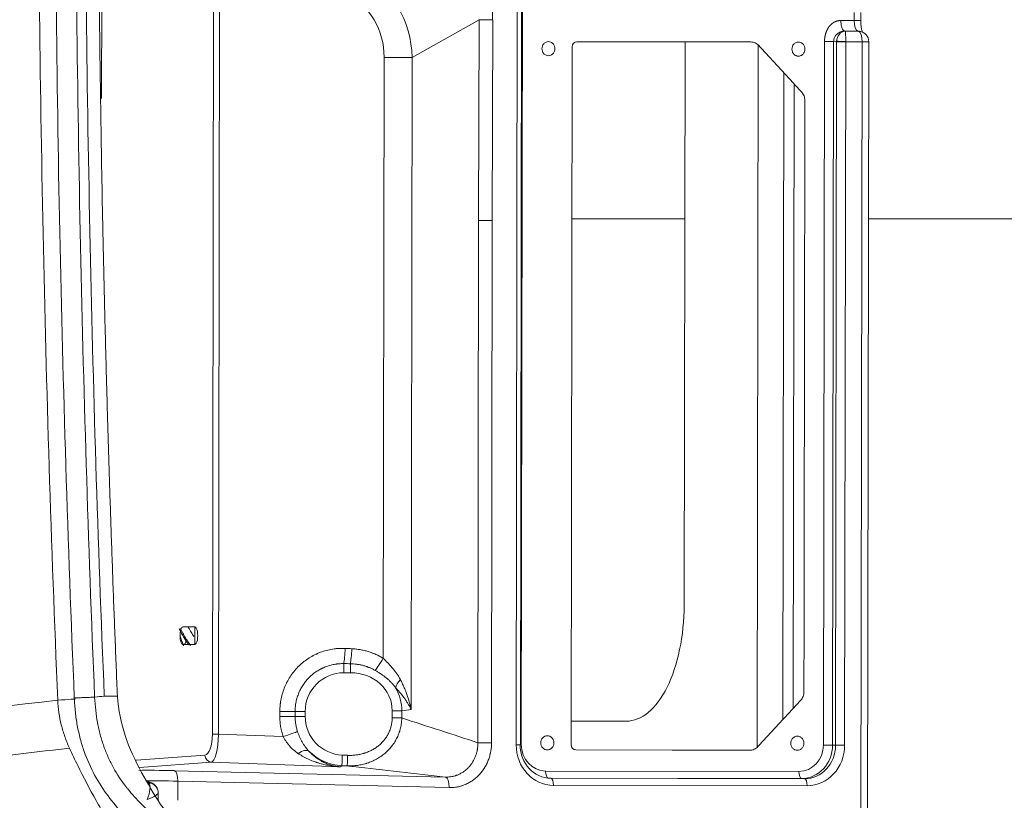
# Model space of a CAD drawing. Header units: millimetres. Extents: x 0 to 594, y 0 to 420.
# Tile 112 of 256: x 222 to 236, y 302 to 314. Entities that reach past the tile are written whole.
import ezdxf

# ---------------------------------------------------------------- set-up
doc = ezdxf.new("R2010")
doc.units = ezdxf.units.MM
doc.layers.add('1', color=7, linetype='Continuous', true_color=0xffffff)
doc.styles.add('Arial', font='txt')
doc.dimstyles.get("Standard").update_dxf_attribs({"dimtxt": 0.18, "dimasz": 0.18, "dimexe": 0.18, "dimexo": 0.0625, "dimgap": 0.09, "dimtad": 0, "dimtih": 1, "dimtoh": 1, "dimdec": 4, "dimzin": 0, "dimdsep": 46, "dimtxsty": 'Standard', "dimcen": 0.09, "dimadec": 0, "dimazin": 0, "dimtfac": 1, "dimtdec": 4, "dimtofl": 0, "dimtmove": 0, "dimatfit": 3, "dimfxl": 0, "dimtolj": 1, "dimtzin": 0, "dimarcsym": 0})

# ---------------------------------------------------------------- blocks, each defined once
blk = doc.blocks.new('_U5')
at = {"layer": '1', "color": 18, "lineweight": 18}
for p, q in [((170.922, 289.963), (170.922, 380.625)), ((338.75, 348.618), (338.75, 380.625)), ((170.922, 378.625), (248.753, 378.625)), ((338.75, 378.625), (260.919, 378.625))]:
    blk.add_line(p, q, dxfattribs=at)
at = {"layer": '1', "color": 18}
for points in [[(170.922, 378.625), (174.422, 379.563), (174.422, 377.687)], [(338.75, 378.625), (335.25, 377.687), (335.25, 379.563)]]:
    blk.add_solid(points, dxfattribs=at)
at = {"layer": '1', "color": 18, "linetype": 'Continuous', "lineweight": 13, "insert": (250.438, 375.989), "char_height": 3.5, "attachment_point": 7, "line_spacing_factor": 1.047437, "style": 'Arial'}
blk.add_mtext('\\fArial|b0|i0;\\W1.0000;3.36', dxfattribs=at)
blk = doc.blocks.new('_U9')
at = {"layer": '1', "color": 18, "lineweight": 18}
for p, q in [((135.924, 328.686), (181.306, 328.686)), ((179.306, 328.686), (179.306, 250.838)), ((170.922, 289.963), (181.306, 289.963)), ((179.306, 250.838), (184.306, 250.838))]:
    blk.add_line(p, q, dxfattribs=at)
at = {"layer": '1', "color": 18}
for points in [[(179.306, 328.686), (180.244, 325.186), (178.368, 325.186)], [(179.306, 289.963), (178.368, 293.463), (180.244, 293.463)]]:
    blk.add_solid(points, dxfattribs=at)
at = {"layer": '1', "color": 18, "linetype": 'Continuous', "lineweight": 13, "char_height": 3.5, "attachment_point": 7, "line_spacing_factor": 1.047437, "style": 'Arial'}
for s, insert in [('\\fArial|b0|i0;\\W1.0000;0.8', (185.991, 248.203)), ('\\fArial|b0|i0;\\W1.0000;FWD LIFT POINTS', (185.991, 241.14))]:
    blk.add_mtext(s, dxfattribs=dict(at, insert=insert))

msp = doc.modelspace()

# ---------------------------------------------------------------- linework, layer by layer
at = {"layer": '1', "color": 155, "linetype": 'Continuous', "lineweight": 13}
for p, q in [((228.595, 303.268), (228.62, 319.563)), ((228.693, 319.56), (228.668, 303.27)), ((222.717, 318.16), (222.709, 312.437)), ((224.283, 303.417), (224.301, 314.919)), ((224.386, 314.919), (224.369, 303.416)), ((228.068, 313.556), (227.119, 313.021)), ((228.063, 310.707), (228.068, 313.556)), ((228.262, 313.556), (228.257, 310.707)), ((233.205, 313.545), (233.394, 313.545)), ((233.394, 313.545), (233.394, 313.66)), ((233.448, 313.395), (233.259, 313.395)), ((233.259, 313.395), (233.265, 313.394)), ((233.265, 313.394), (233.454, 313.394)), ((233.454, 313.394), (233.448, 313.395)), ((232.032, 313.196), (232.017, 303.235)), ((232.957, 303.263), (232.973, 313.248)), ((233.102, 313.248), (233.087, 303.263)), ((233.145, 313.242), (233.102, 313.248)), ((233.13, 303.26), (233.145, 313.242)), ((233.274, 313.242), (233.259, 303.26)), ((233.508, 313.244), (233.274, 313.244)), ((233.49, 301.739), (233.508, 313.244)), ((226.708, 304.495), (226.721, 313.022)), ((227.119, 313.021), (227.105, 303.767)), ((232.382, 303.626), (232.396, 312.804)), ((232.542, 312.646), (232.528, 303.783)), ((228.052, 303.297), (228.063, 310.707)), ((228.257, 310.707), (228.246, 303.297)), ((230.989, 310.73), (229.387, 310.73)), ((249.479, 310.73), (233.597, 310.73)), ((226.242, 304.29), (226.148, 304.29)), ((226.835, 303.649), (226.835, 303.751)), ((227.105, 303.767), (226.971, 303.751)), ((225.24, 303.671), (225.241, 303.742)), ((225.457, 303.742), (225.457, 303.671)), ((225.6, 303.741), (225.6, 303.67)), ((226.971, 303.751), (226.971, 303.648)), ((224.369, 303.416), (225.287, 303.383)), ((233.087, 303.263), (233.13, 303.26)), ((223.2, 303.05), (224.176, 303.122)), ((226.128, 303.121), (226.203, 303.118)), ((224.266, 303.022), (223.246, 302.947)), ((226.097, 302.954), (224.266, 303.022)), ((226.121, 302.971), (226.097, 302.954)), ((226.197, 302.968), (226.121, 302.971)), ((223.741, 302.9), (227.593, 302.809)), ((229.014, 302.895), (232.61, 302.889)), ((232.647, 302.789), (229.051, 302.795)), ((229.051, 302.795), (229.089, 302.792)), ((229.089, 302.792), (232.69, 302.786)), ((232.69, 302.786), (232.647, 302.789)), ((223.793, 302.751), (223.792, 302.48)), ((227.644, 302.66), (223.793, 302.751)), ((232.727, 302.686), (229.126, 302.692))]:
    msp.add_line(p, q, dxfattribs=at)
at = {"layer": '1', "color": 155, "linetype": 'Continuous', "lineweight": 18}
for p, q in [((228.657, 303.267), (228.682, 319.563)), ((233.487, 313.545), (233.487, 313.66)), ((233.471, 313.393), (233.465, 313.394)), ((229.375, 303.269), (229.39, 313.169)), ((229.459, 313.244), (230.823, 313.242)), ((230.98, 305.251), (230.993, 313.242)), ((233.583, 301.739), (233.601, 313.244)), ((223.866, 304.941), (224.033, 304.941)), ((224.032, 304.691), (224.032, 304.941)), ((224.033, 304.691), (223.865, 304.691)), ((222.934, 303.955), (222.934, 303.956)), ((229.375, 303.603), (230.159, 303.602)), ((230.808, 303.192), (229.444, 303.194)), ((223.42, 302.726), (223.349, 302.756)), ((223.513, 302.48), (223.513, 302.581))]:
    msp.add_line(p, q, dxfattribs=at)
msp.add_arc((233.451, 313.244), 0.15, 359.9118, 82.0993, dxfattribs=at)
at = {"layer": '1', "color": 155, "linetype": 'Continuous', "lineweight": 13}
for centre, major_axis, ratio, start_param, end_param in [((225.592, 312.933), (-1.153, -1.038), 0.965216, 2.449674, 3.449229), ((226.735, 313.545), (-0.066, -1.693), 0.900506, 1.612622, 2.034641), ((225.558, 312.933), (-0.966, -0.704), 0.918998, 2.549992, 3.549547), ((228.204, 313.556), (0.15, 0), 0.000123, 1.179773, 2.715663), ((233.337, 313.545), (0.15, 0), 0.000123, 6.283177, 7.462958), ((233.451, 313.545), (0, 0.15), 0.381135, 1.57093, 3.089366), ((233.262, 313.244), (-0.013, -0.149), 0.780927, 3.228769, 4.747206), ((233.262, 313.244), (-0.003, -0.15), 0.081304, 1.572213, 3.090649), ((233.445, 313.245), (0.021, 0.149), 0.923259, 6.283185, 6.409143), ((233.451, 313.244), (0.021, 0.149), 0.923259, 6.283185, 6.409143), ((233.451, 313.244), (0, -0.15), 0.381135, 1.57093, 3.089366), ((233.011, 313.248), (-0.1, 0.0002), 0.000123, 1.179773, 2.72439), ((233.283, 313.242), (-0.013, -0.149), 0.917102, 4.740133, 4.791123), ((233.236, 313.245), (0.0999, -0.0049), 0.01953, 1.180236, 2.72222), ((233.236, 313.242), (0.1, -0.0002), 0.000123, 1.179773, 2.72439), ((233.321, 313.242), (0.0004, -0.0501), 0.923567, 4.651758, 4.702747), ((233.451, 313.244), (0.15, 0), 0.000123, 5.892162, 7.462958), ((226.755, 313.022), (0.4, -0.001), 0.000123, 4.626798, 5.857256), ((228.2, 310.707), (0.15, 0), 0.000123, 1.179773, 2.715663), ((223.774, 304.672), (0.128, 0.078), 0.413038, 5.502463, 6.22568), ((226.147, 304.635), (0.012, 0.25), 0.085388, 3.673845, 4.716498), ((223.856, 304.283), (-4.573, -0.014), 0.087475, 4.157976, 4.182014), ((226.241, 304.63), (0.013, 0.25), 0.085376, 3.698003, 4.716742), ((226.686, 304.495), (-0.129, -0.214), 0.073265, 0.674725, 1.614976), ((226.148, 304.29), (0, 0.15), 0.001675, 4.712258, 5.753082), ((223.835, 304.283), (-4.572, -0.014), 0.032806, 4.157977, 4.182016), ((226.242, 304.29), (0, 0.15), 0.001675, 4.712258, 5.729044), ((226.151, 303.739), (0.39, -0.39), 0.997277, 2.360106, 3.923591), ((226.231, 303.739), (-0.601, -0.071), 0.908846, 3.033331, 4.586589), ((227.084, 304.193), (-0.192, -0.16), 0.369808, 5.127508, 5.854228), ((226.23, 303.739), (-0.737, -0.087), 0.943914, 3.033564, 3.519659), ((226.835, 303.751), (0.15, 0), 0.000123, 4.714065, 5.857256), ((225.219, 303.671), (-0.25, 0), 0.000123, 3.450998, 4.626798), ((225.219, 303.742), (-0.25, 0), 0.000123, 3.450998, 4.626798), ((225.6, 303.741), (0.15, 0), 0.000123, 3.450998, 4.714065), ((225.6, 303.67), (0.15, 0), 0.000123, 3.450998, 4.714065), ((226.151, 303.671), (-0.444, -0.326), 0.997889, 5.649095, 7.178992), ((226.835, 303.649), (0.15, 0), 0.000123, 4.714065, 5.857256), ((224.172, 303.422), (0.002, -0.3), 0.369654, 0.025043, 1.552028), ((224.266, 303.421), (-0.003, -0.4), 0.256106, 0.033169, 1.560153), ((224.377, 303.416), (0.1, -0.0002), 0.000123, 3.48479, 4.626798), ((225.266, 303.383), (-0.237, -0.079), 0.027247, 1.651943, 2.821334), ((225.476, 303.002), (-0.183, -0.171), 0.400908, 3.212982, 4.236575), ((228.189, 303.297), (0.15, 0), 0.000123, 1.179773, 2.715663), ((228.557, 303.268), (-0.1, 0.0002), 0.000123, 2.776749, 4.321366), ((229.127, 303.267), (-0.003, -0.575), 0.924517, 4.716782, 6.286893), ((228.706, 303.27), (0.1, -0.0002), 0.000123, 4.197121, 4.321366), ((229.015, 303.27), (-0.002, -0.375), 0.924517, 4.716782, 6.286893), ((232.611, 303.264), (0.001, -0.375), 0.924516, 6.27883, 7.848941), ((232.649, 303.264), (-0.006, -0.475), 0.922403, 0.01054, 1.580651), ((232.689, 303.261), (0.009, -0.475), 0.926557, 6.263064, 7.833175), ((232.727, 303.261), (0.002, -0.575), 0.924516, 6.27883, 7.848941), ((232.995, 303.263), (0.1, -0.0002), 0.000123, 4.321366, 5.865982), ((233.221, 303.26), (-0.1, 0.0002), 0.000123, 4.321366, 5.865982), ((224.27, 303.121), (0.0073, -0.0997), 0.941386, 4.642191, 6.162803), ((226.151, 303.671), (-0.562, -0.419), 0.998809, 0.140231, 0.889174), ((226.127, 303.121), (-0.006, -0.15), 0.001679, 0.040522, 1.570738), ((226.203, 303.118), (0.006, 0.15), 0.001679, 3.182114, 4.712331), ((224.18, 302.84), (1.15, -0.046), 0.040514, 1.963394, 2.531843), ((223.735, 302.751), (-0.004, -0.15), 0.381053, 1.579326, 3.097762), ((227.587, 302.66), (-0.004, -0.15), 0.381053, 1.579326, 3.097762), ((229.052, 302.895), (0.0002, 0.1), 0.381135, 1.57093, 3.115546), ((229.087, 302.692), (-0.0002, -0.1), 0.381135, 1.57093, 3.115546), ((232.648, 302.889), (0.0002, 0.1), 0.381135, 1.57093, 3.115546), ((232.689, 302.686), (-0.0002, -0.1), 0.381135, 1.57093, 3.115546), ((224.174, 302.69), (1, -0.046), 0.046586, 1.963903, 2.565645), ((223.263, 302.49), (-0.108, -0.245), 0.328685, 1.71449, 2.997307), ((223.36, 302.588), (0.06, 0.138), 0.993719, 0.035985, 0.370421), ((223.359, 302.488), (-0.004, -0.25), 0.271531, 2.85966, 3.09528), ((223.363, 302.584), (0.141, 0.052), 0.958314, 0.002198, 1.102964), ((223.263, 302.49), (-0.25, -0.092), 0.131628, 1.913207, 3.196024)]:
    msp.add_ellipse(centre, major_axis=major_axis, ratio=ratio, start_param=start_param, end_param=end_param, dxfattribs=at)
at = {"layer": '1', "color": 155, "linetype": 'Continuous', "lineweight": 18}
for centre, major_axis, ratio, start_param, end_param in [((229.459, 313.169), (-0.0001, -0.075), 0.92452, 3.141269, 4.712065), ((230.161, 305.252), (-0.003, -1.65), 0.496354, 0.000142, 1.570939), ((223.865, 304.816), (0, -0.125), 0.3365, 3.141462, 6.283054), ((224.033, 304.816), (0, -0.125), 0.3365, 6.283054, 9.424647), ((229.089, 303.267), (0.003, -0.475), 0.922413, 4.705479, 6.275591), ((229.444, 303.269), (-0.0001, -0.075), 0.92452, 4.712065, 6.282861), ((223.36, 302.588), (0.06, 0.138), 0.993719, 5.871159, 6.31917), ((223.363, 302.584), (0.141, 0.052), 0.958314, 5.914905, 6.285383)]:
    msp.add_ellipse(centre, major_axis=major_axis, ratio=ratio, start_param=start_param, end_param=end_param, dxfattribs=at)
at = {"layer": '1', "color": 155, "linetype": 'Continuous', "lineweight": 13}
for points, degree in [([(221.81, 317.15), (221.81, 312.733), (221.902, 308.317), (222.087, 303.901)], 3), ([(222.748, 303.958), (222.566, 308.352), (222.475, 312.751), (222.475, 317.15)], 3), ([(223.904, 304.747), (223.916, 304.727), (223.929, 304.707), (223.942, 304.687)], 3), ([(214.725, 303.052), (217.179, 303.335), (219.633, 303.618), (222.087, 303.901)], 3), ([(222.611, 303.943), (222.322, 303.932)], 1), ([(222.611, 303.943), (222.657, 303.948), (222.702, 303.953), (222.748, 303.958)], 3), ([(226.971, 303.648), (227.332, 303.531), (227.692, 303.414), (228.052, 303.297)], 3)]:
    msp.add_open_spline(points, degree=degree, dxfattribs=at)
at = {"layer": '1', "color": 155, "linetype": 'Continuous', "lineweight": 18}
for points, degree in [([(222.322, 303.932), (222.139, 308.335), (222.048, 312.742), (222.048, 317.15)], 3), ([(222.611, 303.943), (222.429, 308.342), (222.338, 312.746), (222.338, 317.15)], 3), ([(222.934, 303.956), (222.66, 310.549), (222.66, 317.15)], 2), ([(229.053, 313.045), (229.041, 313.045), (229.019, 313.049), (228.986, 313.072), (228.965, 313.108), (228.959, 313.145), (228.965, 313.182), (228.986, 313.218), (229.019, 313.24), (229.042, 313.245), (229.053, 313.245)], 3), ([(229.053, 313.245), (229.065, 313.245), (229.087, 313.24), (229.121, 313.217), (229.142, 313.181), (229.147, 313.144), (229.141, 313.108), (229.12, 313.072), (229.087, 313.049), (229.064, 313.045), (229.053, 313.045)], 3), ([(230.823, 313.242), (230.915, 313.242), (231.099, 313.241), (231.375, 313.241), (231.651, 313.241), (231.835, 313.24), (231.927, 313.24)], 3), ([(231.927, 313.24), (231.937, 313.24), (231.958, 313.238), (231.989, 313.228), (232.018, 313.211), (232.034, 313.197), (232.041, 313.189)], 3), ([(232.041, 313.189), (232.092, 313.134), (232.193, 313.024), (232.344, 312.86), (232.495, 312.696), (232.596, 312.586), (232.647, 312.532)], 3), ([(232.603, 313.039), (232.591, 313.039), (232.568, 313.043), (232.535, 313.066), (232.514, 313.102), (232.508, 313.139), (232.514, 313.176), (232.535, 313.212), (232.569, 313.235), (232.591, 313.239), (232.603, 313.239)], 3), ([(232.603, 313.239), (232.614, 313.239), (232.637, 313.235), (232.67, 313.212), (232.691, 313.176), (232.697, 313.139), (232.691, 313.102), (232.67, 313.066), (232.637, 313.043), (232.614, 313.039), (232.603, 313.039)], 3), ([(232.647, 312.532), (232.654, 312.524), (232.668, 312.506), (232.683, 312.475), (232.692, 312.442), (232.694, 312.419), (232.694, 312.408)], 3), ([(232.694, 312.408), (232.693, 311.709), (232.691, 310.311), (232.688, 308.214), (232.684, 306.117), (232.682, 304.719), (232.681, 304.02)], 3), ([(232.634, 303.896), (232.583, 303.842), (232.482, 303.732), (232.33, 303.569), (232.178, 303.405), (232.077, 303.296), (232.026, 303.241)], 3), ([(232.681, 304.02), (232.681, 304.009), (232.679, 303.986), (232.67, 303.953), (232.654, 303.922), (232.641, 303.904), (232.634, 303.896)], 3), ([(229.038, 303.195), (229.026, 303.195), (229.004, 303.199), (228.97, 303.222), (228.949, 303.258), (228.943, 303.295), (228.949, 303.332), (228.971, 303.368), (229.004, 303.39), (229.027, 303.395), (229.038, 303.395)], 3), ([(229.038, 303.395), (229.05, 303.395), (229.072, 303.39), (229.105, 303.367), (229.126, 303.332), (229.132, 303.295), (229.126, 303.258), (229.105, 303.222), (229.072, 303.199), (229.049, 303.195), (229.038, 303.195)], 3), ([(232.587, 303.189), (232.576, 303.189), (232.553, 303.193), (232.52, 303.216), (232.499, 303.252), (232.493, 303.289), (232.499, 303.326), (232.52, 303.362), (232.554, 303.385), (232.576, 303.389), (232.588, 303.389)], 3), ([(232.588, 303.389), (232.599, 303.389), (232.622, 303.385), (232.655, 303.362), (232.676, 303.326), (232.682, 303.289), (232.676, 303.252), (232.655, 303.216), (232.622, 303.193), (232.599, 303.189), (232.587, 303.189)], 3), ([(231.912, 303.19), (231.82, 303.19), (231.636, 303.191), (231.36, 303.191), (231.084, 303.191), (230.9, 303.192), (230.808, 303.192)], 3), ([(232.026, 303.241), (232.019, 303.233), (232.002, 303.219), (231.974, 303.202), (231.943, 303.192), (231.922, 303.19), (231.912, 303.19)], 3)]:
    msp.add_open_spline(points, degree=degree, dxfattribs=at)
at = {"layer": '1', "color": 155, "linetype": 'Continuous', "lineweight": 13}
for points, degree, knots in [([(232.973, 313.248), (232.973, 313.306), (232.99, 313.36), (233.005, 313.41), (233.032, 313.449), (233.061, 313.49), (233.099, 313.514), (233.147, 313.545), (233.205, 313.545)], 2, [0, 0, 0, 0.25, 0.25, 0.5, 0.5, 0.75, 0.75, 1, 1, 1]), ([(233.205, 313.545), (233.205, 313.535), (233.205, 313.526), (233.207, 313.507), (233.208, 313.498), (233.21, 313.481), (233.212, 313.472), (233.216, 313.456), (233.218, 313.449), (233.223, 313.435), (233.226, 313.429), (233.232, 313.417), (233.235, 313.413), (233.241, 313.405), (233.245, 313.402), (233.252, 313.397), (233.256, 313.396), (233.259, 313.395)], 3, [0, 0, 0, 0, 0.125, 0.125, 0.25, 0.25, 0.375, 0.375, 0.5, 0.5, 0.625, 0.625, 0.75, 0.75, 0.875, 0.875, 1, 1, 1, 1]), ([(233.259, 313.395), (233.249, 313.395), (233.23, 313.393), (233.202, 313.385), (233.177, 313.372), (233.154, 313.356), (233.134, 313.337), (233.118, 313.315), (233.109, 313.293), (233.103, 313.271), (233.103, 313.255), (233.102, 313.248)], 3, [0, 0, 0, 0, 0.129497, 0.255244, 0.366336, 0.47787, 0.60679, 0.716433, 0.810557, 0.904864, 1, 1, 1, 1]), ([(223.94, 304.934), (223.94, 304.934), (223.941, 304.933), (223.954, 304.91), (223.98, 304.866), (224.007, 304.824), (224.021, 304.805)], 3, [0, 0, 0, 0, 0.007269, 0.007269, 0.52648, 1, 1, 1, 1]), ([(223.822, 304.819), (223.825, 304.811), (223.828, 304.802), (223.837, 304.774), (223.844, 304.754), (223.858, 304.713), (223.865, 304.693), (223.873, 304.672)], 3, [0, 0, 0, 0, 0.171628, 0.171628, 0.585814, 0.585814, 1, 1, 1, 1]), ([(225.241, 303.742), (225.241, 303.772), (225.242, 303.803), (225.246, 303.836), (225.246, 303.84), (225.247, 303.848), (225.247, 303.851), (225.249, 303.863), (225.25, 303.87), (225.253, 303.893), (225.256, 303.907), (225.265, 303.951), (225.272, 303.98), (225.29, 304.037), (225.3, 304.066), (225.318, 304.107), (225.324, 304.121), (225.332, 304.138), (225.334, 304.141), (225.337, 304.148), (225.343, 304.158), (225.348, 304.168), (225.366, 304.201), (225.382, 304.226), (225.415, 304.276), (225.433, 304.299), (225.472, 304.345), (225.492, 304.367), (225.517, 304.391), (225.52, 304.393), (225.525, 304.398), (225.533, 304.406), (225.542, 304.414), (225.559, 304.428), (225.57, 304.438), (225.606, 304.466), (225.63, 304.483), (225.68, 304.515), (225.706, 304.53), (225.74, 304.546), (225.747, 304.55), (225.757, 304.554), (225.76, 304.556), (225.767, 304.559), (225.771, 304.561), (225.788, 304.568), (225.802, 304.574), (225.844, 304.59), (225.901, 304.608), (225.959, 304.62), (226.003, 304.627), (226.022, 304.63), (226.04, 304.632), (226.048, 304.633), (226.052, 304.633), (226.063, 304.634), (226.07, 304.634), (226.108, 304.636), (226.138, 304.636), (226.168, 304.635)], 3, [0, 0, 0, 0, 0.0625, 0.0625, 0.070312, 0.070312, 0.078125, 0.078125, 0.09375, 0.09375, 0.125, 0.125, 0.1875, 0.1875, 0.25, 0.25, 0.28125, 0.28125, 0.289062, 0.289062, 0.296875, 0.3125, 0.3125, 0.375, 0.375, 0.4375, 0.4375, 0.5, 0.5, 0.507812, 0.507812, 0.515625, 0.53125, 0.53125, 0.5625, 0.5625, 0.625, 0.625, 0.6875, 0.6875, 0.703125, 0.703125, 0.710937, 0.710937, 0.71875, 0.71875, 0.75, 0.75, 0.8125, 0.875, 0.875, 0.90625, 0.914062, 0.914062, 0.921875, 0.921875, 0.9375, 0.9375, 1, 1, 1, 1]), ([(226.263, 304.63), (226.282, 304.629), (226.321, 304.626), (226.379, 304.618), (226.436, 304.606), (226.474, 304.596), (226.512, 304.585), (226.53, 304.579), (226.553, 304.57), (226.558, 304.568), (226.567, 304.565), (226.581, 304.559), (226.594, 304.554), (226.621, 304.542), (226.657, 304.525), (226.691, 304.505), (226.708, 304.495)], 3, [0, 0, 0, 0, 0.125, 0.25, 0.375, 0.5, 0.5, 0.625, 0.625, 0.65625, 0.65625, 0.6875, 0.75, 0.75, 0.875, 1, 1, 1, 1]), ([(226.708, 304.495), (226.72, 304.483), (226.731, 304.472), (226.755, 304.448), (226.766, 304.436), (226.789, 304.413), (226.8, 304.401), (226.817, 304.382), (226.822, 304.376), (226.833, 304.364), (226.839, 304.358), (226.854, 304.339), (226.865, 304.327), (226.884, 304.301), (226.894, 304.288), (226.912, 304.262), (226.921, 304.249), (226.937, 304.221), (226.945, 304.207), (226.952, 304.193)], 3, [0, 0, 0, 0, 0.125, 0.125, 0.25, 0.25, 0.375, 0.375, 0.4375, 0.4375, 0.5, 0.5, 0.625, 0.625, 0.75, 0.75, 0.875, 0.875, 1, 1, 1, 1]), ([(226.147, 304.419), (226.125, 304.42), (226.102, 304.419), (226.074, 304.417), (226.069, 304.416), (226.06, 304.416), (226.057, 304.415), (226.052, 304.415), (226.049, 304.414), (226.035, 304.412), (226.024, 304.411), (225.991, 304.405), (225.947, 304.395), (225.905, 304.38), (225.874, 304.368), (225.861, 304.362), (225.848, 304.356), (225.843, 304.354), (225.84, 304.353), (225.833, 304.349), (225.828, 304.346), (225.803, 304.333), (225.783, 304.322), (225.746, 304.298), (225.728, 304.285), (225.693, 304.257), (225.676, 304.242), (225.644, 304.21), (225.629, 304.193), (225.6, 304.159), (225.587, 304.141), (225.562, 304.104), (225.55, 304.085), (225.537, 304.06), (225.533, 304.053), (225.529, 304.045), (225.527, 304.04), (225.525, 304.038), (225.519, 304.025), (225.515, 304.015), (225.502, 303.984), (225.494, 303.963), (225.481, 303.92), (225.475, 303.898), (225.469, 303.865), (225.466, 303.849), (225.463, 303.832), (225.462, 303.823), (225.462, 303.821), (225.461, 303.815), (225.461, 303.812), (225.458, 303.787), (225.457, 303.764), (225.457, 303.742)], 3, [0, 0, 0, 0, 0.0625, 0.0625, 0.078125, 0.078125, 0.085938, 0.085938, 0.09375, 0.09375, 0.125, 0.125, 0.1875, 0.25, 0.25, 0.28125, 0.289062, 0.289062, 0.296875, 0.296875, 0.3125, 0.3125, 0.375, 0.375, 0.4375, 0.4375, 0.5, 0.5, 0.5625, 0.5625, 0.625, 0.625, 0.6875, 0.6875, 0.703125, 0.710937, 0.710937, 0.71875, 0.71875, 0.75, 0.75, 0.8125, 0.8125, 0.875, 0.875, 0.90625, 0.921875, 0.921875, 0.929688, 0.929688, 0.9375, 0.9375, 1, 1, 1, 1]), ([(226.595, 304.322), (226.582, 304.33), (226.554, 304.344), (226.526, 304.356), (226.505, 304.365), (226.494, 304.369), (226.483, 304.373), (226.475, 304.376), (226.472, 304.377), (226.453, 304.383), (226.439, 304.388), (226.409, 304.396), (226.379, 304.403), (226.334, 304.411), (226.288, 304.416), (226.257, 304.417), (226.242, 304.418)], 3, [0, 0, 0, 0, 0.125, 0.25, 0.25, 0.3125, 0.34375, 0.34375, 0.375, 0.375, 0.5, 0.5, 0.625, 0.75, 0.875, 1, 1, 1, 1]), ([(226.885, 304.077), (226.876, 304.09), (226.866, 304.102), (226.846, 304.126), (226.835, 304.138), (226.814, 304.161), (226.802, 304.172), (226.779, 304.193), (226.767, 304.204), (226.748, 304.219), (226.742, 304.224), (226.729, 304.234), (226.723, 304.239), (226.704, 304.253), (226.691, 304.262), (226.664, 304.28), (226.651, 304.289), (226.623, 304.306), (226.609, 304.314), (226.595, 304.322)], 3, [0, 0, 0, 0, 0.125, 0.125, 0.25, 0.25, 0.375, 0.375, 0.5, 0.5, 0.5625, 0.5625, 0.625, 0.625, 0.75, 0.75, 0.875, 0.875, 1, 1, 1, 1]), ([(226.952, 304.193), (226.961, 304.176), (226.97, 304.158), (226.986, 304.123), (226.994, 304.106), (227.005, 304.079), (227.009, 304.071), (227.015, 304.057), (227.017, 304.053), (227.02, 304.044), (227.029, 304.022), (227.037, 303.999), (227.056, 303.946), (227.068, 303.91), (227.083, 303.856), (227.088, 303.838), (227.095, 303.812), (227.098, 303.798), (227.102, 303.782), (227.103, 303.774), (227.104, 303.77), (227.105, 303.769), (227.105, 303.768), (227.105, 303.767), (227.105, 303.767)], 3, [0, 0, 0, 0, 0.125, 0.125, 0.25, 0.25, 0.3125, 0.3125, 0.34375, 0.34375, 0.375, 0.5, 0.5, 0.75, 0.75, 0.875, 0.875, 0.9375, 0.96875, 0.984375, 0.992188, 0.996094, 0.996094, 1, 1, 1, 1]), ([(226.885, 304.077), (226.897, 304.064), (226.908, 304.051), (226.931, 304.026), (226.942, 304.013), (226.958, 303.994), (226.963, 303.988), (226.971, 303.978), (226.974, 303.975), (226.979, 303.968), (226.991, 303.952), (227.003, 303.936), (227.022, 303.91), (227.039, 303.884), (227.063, 303.845), (227.078, 303.819), (227.089, 303.799), (227.094, 303.789), (227.1, 303.778), (227.102, 303.772), (227.104, 303.769), (227.104, 303.768), (227.105, 303.768), (227.105, 303.767), (227.105, 303.767), (227.105, 303.767), (227.105, 303.767)], 3, [0, 0, 0, 0, 0.125, 0.125, 0.25, 0.25, 0.3125, 0.3125, 0.34375, 0.34375, 0.375, 0.5, 0.5, 0.625, 0.75, 0.875, 0.875, 0.9375, 0.96875, 0.984375, 0.992187, 0.996094, 0.996094, 0.998047, 0.998047, 1, 1, 1, 1]), ([(222.087, 303.901), (222.157, 303.905), (222.221, 303.91), (222.3, 303.915), (222.321, 303.917), (222.341, 303.918)], 3, [0, 0, 0, 0, 0.718455, 0.718455, 1, 1, 1, 1]), ([(222.254, 303.219), (222.23, 303.272), (222.208, 303.326), (222.169, 303.437), (222.152, 303.493), (222.124, 303.607), (222.112, 303.665), (222.095, 303.783), (222.09, 303.842), (222.087, 303.901)], 3, [0, 0, 0, 0, 0.25, 0.25, 0.5, 0.5, 0.75, 0.75, 1, 1, 1, 1]), ([(222.934, 303.956), (222.933, 303.956), (222.932, 303.956), (222.93, 303.957), (222.928, 303.957), (222.924, 303.957), (222.921, 303.957), (222.911, 303.957), (222.899, 303.958), (222.882, 303.958), (222.87, 303.958), (222.864, 303.958), (222.843, 303.958), (222.827, 303.958), (222.799, 303.958), (222.785, 303.958), (222.767, 303.958), (222.758, 303.958), (222.754, 303.958), (222.753, 303.958), (222.752, 303.958), (222.752, 303.958), (222.751, 303.958), (222.75, 303.958), (222.749, 303.958), (222.749, 303.958), (222.748, 303.958), (222.748, 303.958), (222.748, 303.958), (222.748, 303.958), (222.748, 303.958)], 3, [0, 0, 0, 0, 0.0919, 0.0919, 0.18271, 0.18271, 0.27352, 0.27352, 0.45514, 0.54595, 0.54595, 0.63676, 0.63676, 0.81838, 0.81838, 0.90919, 0.954595, 0.977297, 0.982973, 0.985811, 0.985811, 0.988649, 0.988649, 0.994324, 0.994324, 0.997162, 0.997162, 0.998581, 0.998581, 1, 1, 1, 1]), ([(225.287, 303.383), (225.279, 303.406), (225.273, 303.429), (225.265, 303.459), (225.264, 303.465), (225.261, 303.477), (225.26, 303.483), (225.256, 303.501), (225.254, 303.513), (225.248, 303.549), (225.245, 303.573), (225.241, 303.622), (225.24, 303.647), (225.24, 303.671)], 3, [0, 0, 0, 0, 0.25, 0.25, 0.3125, 0.3125, 0.375, 0.375, 0.5, 0.5, 0.75, 0.75, 1, 1, 1, 1]), ([(225.457, 303.671), (225.457, 303.652), (225.459, 303.616), (225.463, 303.58), (225.467, 303.553), (225.469, 303.544), (225.472, 303.526), (225.474, 303.517), (225.481, 303.491), (225.486, 303.473), (225.492, 303.456)], 3, [0, 0, 0, 0, 0.25, 0.5, 0.5, 0.625, 0.625, 0.75, 0.75, 1, 1, 1, 1]), ([(226.971, 303.648), (226.971, 303.648), (226.971, 303.647), (226.971, 303.645), (226.971, 303.643), (226.971, 303.638), (226.971, 303.627), (226.97, 303.618), (226.969, 303.6), (226.968, 303.588), (226.964, 303.553), (226.959, 303.529), (226.951, 303.494), (226.946, 303.477), (226.94, 303.457), (226.937, 303.448), (226.935, 303.442), (226.934, 303.44), (226.925, 303.414), (226.916, 303.392), (226.895, 303.349), (226.884, 303.328), (226.865, 303.297), (226.855, 303.282), (226.842, 303.265), (226.837, 303.258), (226.833, 303.253), (226.831, 303.251), (226.815, 303.229), (226.799, 303.211), (226.766, 303.177), (226.748, 303.161), (226.721, 303.138), (226.707, 303.126), (226.692, 303.116), (226.682, 303.108), (226.677, 303.105), (226.652, 303.088), (226.632, 303.075), (226.59, 303.052), (226.569, 303.042), (226.525, 303.023), (226.503, 303.015), (226.477, 303.006), (226.474, 303.005), (226.468, 303.003), (226.46, 303.001), (226.451, 302.998), (226.434, 302.994), (226.422, 302.991), (226.387, 302.983), (226.364, 302.978), (226.317, 302.972), (226.293, 302.97), (226.257, 302.968), (226.245, 302.968), (226.227, 302.967), (226.221, 302.967), (226.209, 302.968), (226.203, 302.968), (226.197, 302.968)], 3, [0, 0, 0, 0, 0.001953, 0.001953, 0.003906, 0.007813, 0.015625, 0.03125, 0.03125, 0.0625, 0.0625, 0.125, 0.125, 0.15625, 0.171875, 0.179688, 0.179688, 0.1875, 0.1875, 0.25, 0.25, 0.3125, 0.3125, 0.34375, 0.359375, 0.367188, 0.367188, 0.375, 0.375, 0.4375, 0.4375, 0.5, 0.5, 0.53125, 0.546875, 0.546875, 0.5625, 0.5625, 0.625, 0.625, 0.6875, 0.6875, 0.75, 0.75, 0.757813, 0.757813, 0.765625, 0.78125, 0.78125, 0.8125, 0.8125, 0.875, 0.875, 0.9375, 0.9375, 0.96875, 0.96875, 0.984375, 0.984375, 1, 1, 1, 1]), ([(226.203, 303.118), (226.208, 303.118), (226.213, 303.117), (226.223, 303.117), (226.227, 303.117), (226.242, 303.117), (226.252, 303.117), (226.28, 303.118), (226.3, 303.12), (226.338, 303.125), (226.356, 303.128), (226.394, 303.135), (226.413, 303.14), (226.434, 303.146), (226.436, 303.147), (226.44, 303.148), (226.447, 303.151), (226.454, 303.153), (226.468, 303.158), (226.477, 303.161), (226.504, 303.172), (226.521, 303.179), (226.555, 303.197), (226.572, 303.206), (226.592, 303.219), (226.597, 303.222), (226.605, 303.227), (226.609, 303.23), (226.62, 303.238), (226.628, 303.244), (226.651, 303.262), (226.665, 303.274), (226.693, 303.301), (226.708, 303.317), (226.721, 303.334), (226.724, 303.337), (226.726, 303.339), (226.73, 303.345), (226.733, 303.349), (226.742, 303.361), (226.748, 303.368), (226.763, 303.392), (226.773, 303.409), (226.79, 303.443), (226.798, 303.461), (226.806, 303.484), (226.808, 303.488), (226.811, 303.497), (226.813, 303.502), (226.817, 303.516), (226.819, 303.525), (226.826, 303.553), (226.829, 303.572), (226.834, 303.61), (226.835, 303.629), (226.835, 303.649)], 3, [0, 0, 0, 0, 0.015625, 0.015625, 0.03125, 0.03125, 0.0625, 0.0625, 0.125, 0.125, 0.1875, 0.1875, 0.25, 0.25, 0.257812, 0.257812, 0.265625, 0.28125, 0.28125, 0.3125, 0.3125, 0.375, 0.375, 0.4375, 0.4375, 0.453125, 0.453125, 0.46875, 0.46875, 0.5, 0.5, 0.5625, 0.5625, 0.625, 0.632812, 0.632812, 0.640625, 0.640625, 0.65625, 0.65625, 0.6875, 0.6875, 0.75, 0.75, 0.8125, 0.8125, 0.828125, 0.828125, 0.84375, 0.84375, 0.875, 0.875, 0.9375, 0.9375, 1, 1, 1, 1]), ([(225.498, 303.145), (225.477, 303.16), (225.456, 303.176), (225.417, 303.211), (225.398, 303.23), (225.376, 303.255), (225.372, 303.26), (225.365, 303.268), (225.363, 303.27), (225.359, 303.276), (225.357, 303.278), (225.346, 303.292), (225.338, 303.302), (225.323, 303.325), (225.315, 303.336), (225.301, 303.359), (225.294, 303.371), (225.287, 303.383)], 3, [0, 0, 0, 0, 0.25, 0.25, 0.5, 0.5, 0.5625, 0.5625, 0.59375, 0.59375, 0.625, 0.625, 0.75, 0.75, 0.875, 0.875, 1, 1, 1, 1]), ([(225.492, 303.456), (225.496, 303.443), (225.5, 303.43), (225.51, 303.405), (225.515, 303.392), (225.526, 303.367), (225.532, 303.355), (225.541, 303.337), (225.544, 303.331), (225.549, 303.322), (225.551, 303.319), (225.554, 303.313), (225.556, 303.31), (225.564, 303.295), (225.571, 303.283), (225.586, 303.261), (225.593, 303.25), (225.609, 303.228), (225.617, 303.218), (225.635, 303.197), (225.643, 303.187), (225.653, 303.178)], 3, [0, 0, 0, 0, 0.125, 0.125, 0.25, 0.25, 0.375, 0.375, 0.4375, 0.4375, 0.46875, 0.46875, 0.5, 0.5, 0.625, 0.625, 0.75, 0.75, 0.875, 0.875, 1, 1, 1, 1]), ([(222.254, 303.219), (221.027, 303.079), (219.799, 302.939), (217.345, 302.659), (216.118, 302.519), (214.891, 302.379)], 3, [0, 0, 0, 0, 0.5, 0.5, 1, 1, 1, 1]), ([(222.914, 302.004), (222.866, 302.081), (222.769, 302.236), (222.584, 302.557), (222.411, 302.885), (222.293, 303.137), (222.254, 303.219)], 3, [0, 0, 0, 0, 0.197464, 0.4002, 0.804071, 1, 1, 1, 1]), ([(227.593, 302.809), (227.593, 302.809), (227.593, 302.809), (227.594, 302.809), (227.595, 302.809), (227.596, 302.809), (227.6, 302.809), (227.606, 302.809), (227.612, 302.809), (227.623, 302.81), (227.631, 302.81), (227.654, 302.812), (227.669, 302.814), (227.698, 302.819), (227.713, 302.823), (227.731, 302.828), (227.735, 302.83), (227.742, 302.832), (227.746, 302.833), (227.757, 302.837), (227.764, 302.84), (227.785, 302.849), (227.812, 302.862), (227.838, 302.878), (227.857, 302.891), (227.866, 302.898), (227.875, 302.905), (227.88, 302.909), (227.881, 302.91), (227.884, 302.913), (227.886, 302.914), (227.899, 302.926), (227.91, 302.936), (227.931, 302.959), (227.941, 302.971), (227.96, 302.996), (227.97, 303.01), (227.98, 303.025), (227.982, 303.029), (227.983, 303.03), (227.986, 303.036), (227.988, 303.039), (227.994, 303.05), (227.997, 303.057), (228.008, 303.078), (228.02, 303.107), (228.03, 303.137), (228.036, 303.161), (228.038, 303.168), (228.04, 303.178), (228.041, 303.18), (228.042, 303.184), (228.043, 303.19), (228.044, 303.196), (228.047, 303.216), (228.049, 303.232), (228.051, 303.256), (228.052, 303.268), (228.052, 303.283), (228.052, 303.29), (228.052, 303.293), (228.052, 303.295), (228.052, 303.296), (228.052, 303.296), (228.052, 303.297), (228.052, 303.297)], 3, [0, 0, 0, 0, 0.000977, 0.000977, 0.001953, 0.003906, 0.007813, 0.015625, 0.03125, 0.03125, 0.0625, 0.0625, 0.125, 0.125, 0.1875, 0.1875, 0.203125, 0.203125, 0.21875, 0.21875, 0.25, 0.25, 0.3125, 0.375, 0.375, 0.40625, 0.421875, 0.421875, 0.429688, 0.429688, 0.4375, 0.4375, 0.5, 0.5, 0.5625, 0.5625, 0.625, 0.632813, 0.632813, 0.640625, 0.640625, 0.65625, 0.65625, 0.6875, 0.6875, 0.75, 0.8125, 0.8125, 0.84375, 0.84375, 0.851562, 0.851562, 0.859375, 0.875, 0.875, 0.9375, 0.9375, 0.96875, 0.984375, 0.992187, 0.996094, 0.998047, 0.999023, 0.999023, 1, 1, 1, 1]), ([(228.246, 303.297), (228.246, 303.275), (228.244, 303.233), (228.238, 303.191), (228.233, 303.165), (228.232, 303.157), (228.23, 303.149), (228.229, 303.144), (228.228, 303.142), (228.225, 303.129), (228.222, 303.119), (228.214, 303.088), (228.201, 303.049), (228.184, 303.011), (228.17, 302.983), (228.162, 302.969), (228.155, 302.956), (228.151, 302.949), (228.149, 302.947), (228.147, 302.942), (228.145, 302.94), (228.133, 302.92), (228.121, 302.903), (228.096, 302.871), (228.083, 302.855), (228.055, 302.826), (228.039, 302.81), (228.021, 302.795), (228.017, 302.792), (228.015, 302.791), (228.009, 302.786), (228.005, 302.783), (227.994, 302.773), (227.985, 302.767), (227.961, 302.75), (227.927, 302.729), (227.892, 302.712), (227.864, 302.7), (227.855, 302.696), (227.841, 302.691), (227.837, 302.69), (227.827, 302.686), (227.822, 302.685), (227.799, 302.678), (227.78, 302.673), (227.742, 302.666), (227.722, 302.663), (227.683, 302.66), (227.664, 302.659), (227.644, 302.66)], 3, [0, 0, 0, 0, 0.0625, 0.125, 0.125, 0.140625, 0.148438, 0.148438, 0.15625, 0.15625, 0.1875, 0.1875, 0.25, 0.3125, 0.3125, 0.34375, 0.359375, 0.359375, 0.367188, 0.367188, 0.375, 0.375, 0.4375, 0.4375, 0.5, 0.5, 0.5625, 0.570313, 0.570313, 0.578125, 0.578125, 0.59375, 0.59375, 0.625, 0.625, 0.6875, 0.75, 0.75, 0.78125, 0.78125, 0.796875, 0.796875, 0.8125, 0.8125, 0.875, 0.875, 0.9375, 0.9375, 1, 1, 1, 1]), ([(226.097, 302.954), (226.097, 302.954), (226.097, 302.954), (226.096, 302.954), (226.096, 302.954), (226.095, 302.954), (226.094, 302.954), (226.092, 302.954), (226.086, 302.955), (226.075, 302.956), (226.065, 302.956), (226.045, 302.958), (226.032, 302.959), (225.994, 302.964), (225.968, 302.968), (225.916, 302.977), (225.891, 302.982), (225.84, 302.994), (225.815, 303.001), (225.783, 303.011), (225.773, 303.014), (225.764, 303.017), (225.758, 303.019), (225.755, 303.02), (225.739, 303.026), (225.726, 303.03), (225.689, 303.044), (225.664, 303.055), (225.616, 303.077), (225.592, 303.089), (225.556, 303.109), (225.545, 303.116), (225.527, 303.127), (225.521, 303.13), (225.513, 303.136), (225.51, 303.138), (225.504, 303.142), (225.501, 303.144), (225.498, 303.145)], 3, [0, 0, 0, 0, 0.001953, 0.001953, 0.00293, 0.00293, 0.003906, 0.007813, 0.015625, 0.03125, 0.0625, 0.0625, 0.125, 0.125, 0.25, 0.25, 0.375, 0.375, 0.5, 0.5, 0.53125, 0.546875, 0.546875, 0.5625, 0.5625, 0.625, 0.625, 0.75, 0.75, 0.875, 0.875, 0.9375, 0.9375, 0.96875, 0.96875, 0.984375, 0.984375, 1, 1, 1, 1]), ([(225.653, 303.178), (225.655, 303.175), (225.657, 303.173), (225.661, 303.169), (225.663, 303.167), (225.67, 303.16), (225.674, 303.156), (225.687, 303.143), (225.695, 303.135), (225.712, 303.119), (225.721, 303.112), (225.739, 303.098), (225.748, 303.091), (225.775, 303.071), (225.793, 303.059), (225.82, 303.042), (225.83, 303.037), (225.841, 303.031), (225.846, 303.028), (225.855, 303.023), (225.862, 303.02), (225.886, 303.008), (225.905, 303), (225.943, 302.986), (225.962, 302.98), (226, 302.969), (226.02, 302.965), (226.049, 302.96), (226.058, 302.958), (226.073, 302.957), (226.08, 302.956), (226.089, 302.955), (226.093, 302.954), (226.095, 302.954), (226.096, 302.954), (226.097, 302.954)], 3, [0, 0, 0, 0, 0.015625, 0.015625, 0.03125, 0.03125, 0.0625, 0.0625, 0.125, 0.125, 0.1875, 0.1875, 0.25, 0.25, 0.375, 0.375, 0.4375, 0.4375, 0.453125, 0.46875, 0.5, 0.5, 0.625, 0.625, 0.75, 0.75, 0.875, 0.875, 0.9375, 0.9375, 0.96875, 0.984375, 0.992188, 0.992188, 1, 1, 1, 1]), ([(227.593, 302.809), (227.156, 302.859), (226.719, 302.909), (226.253, 302.962), (226.225, 302.965), (226.197, 302.968)], 3, [0, 0, 0, 0, 0.939482, 0.939482, 1, 1, 1, 1])]:
    msp.add_open_spline(points, degree=degree, knots=knots, dxfattribs=at)
at = {"layer": '1', "color": 155, "linetype": 'Continuous', "lineweight": 18}
for points, knots in [([(233.512, 313.382), (233.509, 313.389), (233.502, 313.409), (233.492, 313.455), (233.487, 313.504), (233.487, 313.535), (233.487, 313.545)], [0, 0, 0, 0, 0.226336, 0.517595, 0.860472, 1, 1, 1, 1]), ([(223.809, 304.919), (223.812, 304.913), (223.815, 304.907), (223.826, 304.885), (223.835, 304.868), (223.853, 304.834), (223.863, 304.817), (223.883, 304.782), (223.893, 304.765), (223.904, 304.747)], [0, 0, 0, 0, 0.105179, 0.105179, 0.403453, 0.403453, 0.701726, 0.701726, 1, 1, 1, 1]), ([(223.97, 304.676), (223.958, 304.695), (223.931, 304.736), (223.892, 304.801), (223.867, 304.847), (223.852, 304.877), (223.849, 304.883), (223.843, 304.895), (223.84, 304.901), (223.835, 304.911), (223.833, 304.915), (223.831, 304.92)], [0, 0, 0, 0, 0.247469, 0.528684, 0.809899, 0.809899, 0.880202, 0.880202, 0.950506, 0.950506, 1, 1, 1, 1]), ([(224.924, 300.684), (224.914, 300.688), (224.894, 300.694), (224.858, 300.715), (224.819, 300.742), (224.778, 300.776), (224.73, 300.819), (224.685, 300.864), (224.641, 300.909), (224.607, 300.948), (224.56, 300.999), (224.509, 301.051), (224.422, 301.135), (224.289, 301.253), (224.039, 301.453), (223.753, 301.664), (223.457, 301.892), (223.158, 302.138), (222.861, 302.436), (222.606, 302.828), (222.479, 303.111), (222.405, 303.353), (222.363, 303.539), (222.334, 303.734), (222.326, 303.865), (222.322, 303.932)], [0, 0, 0, 0, 0.025835, 0.051069, 0.075661, 0.099596, 0.12283, 0.153928, 0.16803, 0.184831, 0.205707, 0.226951, 0.248487, 0.308881, 0.375539, 0.502298, 0.570454, 0.628477, 0.752675, 0.81531, 0.876444, 0.90677, 0.93802, 0.967946, 1, 1, 1, 1]), ([(224.921, 300.984), (224.917, 300.99), (224.906, 301.003), (224.884, 301.031), (224.876, 301.042), (224.862, 301.06), (224.857, 301.066), (224.849, 301.076), (224.847, 301.079), (224.841, 301.086), (224.839, 301.089), (224.83, 301.101), (224.824, 301.109), (224.815, 301.121), (224.811, 301.126), (224.806, 301.132), (224.805, 301.135), (224.802, 301.138), (224.801, 301.139), (224.799, 301.142), (224.798, 301.143), (224.792, 301.151), (224.785, 301.16), (224.775, 301.175), (224.77, 301.18), (224.765, 301.188), (224.764, 301.19), (224.762, 301.193), (224.762, 301.194), (224.761, 301.196), (224.76, 301.198), (224.757, 301.204), (224.751, 301.211), (224.739, 301.224), (224.734, 301.23), (224.716, 301.25), (224.704, 301.263), (224.68, 301.289), (224.668, 301.302), (224.649, 301.321), (224.643, 301.327), (224.633, 301.337), (224.63, 301.34), (224.624, 301.347), (224.62, 301.35), (224.572, 301.398), (224.522, 301.444), (224.438, 301.516), (224.409, 301.54), (224.363, 301.577), (224.348, 301.59), (224.324, 301.609), (224.316, 301.615), (224.299, 301.628), (224.291, 301.635), (224.22, 301.689), (224.156, 301.737), (224.059, 301.808), (224.026, 301.832), (223.977, 301.868), (223.96, 301.88), (223.936, 301.898), (223.928, 301.904), (223.915, 301.913), (223.911, 301.916), (223.905, 301.92), (223.903, 301.922), (223.899, 301.924), (223.897, 301.926), (223.816, 301.984), (223.74, 302.04), (223.634, 302.121), (223.6, 302.147), (223.55, 302.186), (223.534, 302.198), (223.514, 302.215), (223.51, 302.218), (223.502, 302.223), (223.499, 302.226), (223.491, 302.232), (223.487, 302.236), (223.481, 302.24), (223.479, 302.242), (223.476, 302.245), (223.474, 302.246), (223.394, 302.313), (223.32, 302.38), (223.216, 302.486), (223.183, 302.521), (223.135, 302.576), (223.119, 302.594), (223.096, 302.622), (223.088, 302.632), (223.077, 302.646), (223.073, 302.65), (223.066, 302.66), (223.063, 302.664), (222.993, 302.754), (222.933, 302.844), (222.853, 302.989), (222.828, 303.038), (222.782, 303.14), (222.76, 303.193), (222.723, 303.298), (222.706, 303.353), (222.683, 303.438), (222.676, 303.466), (222.666, 303.51), (222.663, 303.525), (222.658, 303.547), (222.657, 303.554), (222.654, 303.569), (222.652, 303.578), (222.631, 303.694), (222.617, 303.814), (222.611, 303.943)], [0, 0, 0, 0, 0.0625, 0.0625, 0.09375, 0.09375, 0.109375, 0.109375, 0.117188, 0.117188, 0.125, 0.125, 0.140625, 0.140625, 0.148438, 0.148438, 0.152344, 0.152344, 0.154297, 0.154297, 0.15625, 0.15625, 0.171875, 0.171875, 0.179688, 0.179688, 0.183594, 0.183594, 0.185547, 0.185547, 0.1875, 0.1875, 0.195312, 0.195312, 0.203125, 0.203125, 0.21875, 0.21875, 0.234375, 0.234375, 0.242188, 0.242188, 0.246094, 0.246094, 0.25, 0.25, 0.3125, 0.3125, 0.34375, 0.34375, 0.359375, 0.359375, 0.367188, 0.367188, 0.375, 0.375, 0.4375, 0.4375, 0.46875, 0.46875, 0.484375, 0.484375, 0.492188, 0.492188, 0.496094, 0.496094, 0.498047, 0.498047, 0.5, 0.5, 0.5625, 0.5625, 0.59375, 0.59375, 0.609375, 0.609375, 0.613281, 0.613281, 0.617188, 0.617188, 0.621094, 0.621094, 0.623047, 0.623047, 0.625, 0.625, 0.6875, 0.6875, 0.71875, 0.71875, 0.734375, 0.734375, 0.742188, 0.742188, 0.746094, 0.746094, 0.75, 0.75, 0.8125, 0.8125, 0.84375, 0.84375, 0.875, 0.875, 0.90625, 0.90625, 0.921875, 0.921875, 0.929688, 0.929688, 0.933594, 0.933594, 0.9375, 0.9375, 1, 1, 1, 1]), ([(224.081, 301.798), (223.995, 301.876), (223.803, 302.069), (223.529, 302.43), (223.266, 302.884), (223.02, 303.391), (222.95, 303.763), (222.934, 303.955)], [0, 0, 0, 0, 0.139298, 0.329755, 0.542421, 0.770955, 1, 1, 1, 1]), ([(223.503, 302.636), (223.502, 302.641), (223.495, 302.656), (223.477, 302.685), (223.449, 302.711), (223.427, 302.722), (223.42, 302.726)], [0, 0, 0, 0, 0.122988, 0.420869, 0.809266, 1, 1, 1, 1])]:
    msp.add_open_spline(points, degree=3, knots=knots, dxfattribs=at)

# ---------------------------------------------------------------- dimensions: what is measured, and where the dimension line sits
at = {"layer": '1', "color": 18, "linetype": 'Continuous', "lineweight": 13}
dim = msp.add_linear_dim(base=(170.922, 378.625), p1=(338.75, 348.618), p2=(170.922, 289.963), dimstyle='Standard', override={"dimtxt": 3.5, "dimasz": 3.5, "dimexe": 2, "dimexo": 0, "dimgap": 1.5, "dimtih": 1, "dimtoh": 1, "dimdec": 2, "dimlfac": 0.02, "dimdsep": 46, "dimlunit": 2, "dimtxsty": 'Arial', "dimsah": 1, "dimse1": 0, "dimse2": 0, "dimsd1": 0, "dimsd2": 0, "dimclrd": 18, "dimclre": 18, "dimclrt": 18, "dimtol": 0, "dimtm": -0.1, "dimtfac": 1, "dimtdec": 2, "dimtofl": 1, "dimtmove": 0, "dimlwd": 18, "dimlwe": 18}, dxfattribs=at)
dim.commit()
dim.dimension.update_dxf_attribs({"geometry": '_U5', "text_midpoint": (254.836, 378.625), "dimtype": 160})
dim = msp.add_linear_dim(base=(179.306, 289.963), p1=(135.924, 328.686), p2=(170.922, 289.963), angle=90, text=' <> \\P\\fArial|b0|i0;\\C18;{\\H1.00x;\\fArial|b0|i0;FWD LIFT POINTS\\fArial|b0|i0;}\\C18;', dimstyle='Standard', override={"dimtxt": 3.5, "dimasz": 3.5, "dimexe": 2, "dimexo": 0, "dimgap": 1.5, "dimtih": 1, "dimtoh": 1, "dimdec": 1, "dimlfac": 0.02, "dimdsep": 46, "dimlunit": 2, "dimtxsty": 'Arial', "dimsah": 1, "dimse1": 0, "dimse2": 0, "dimsd1": 0, "dimsd2": 0, "dimclrd": 18, "dimclre": 18, "dimclrt": 18, "dimtol": 0, "dimtm": -0.1, "dimtfac": 1, "dimtdec": 2, "dimtofl": 1, "dimtmove": 1, "dimlwd": 18, "dimlwe": 18}, dxfattribs=at)
dim.commit()
dim.dimension.update_dxf_attribs({"geometry": '_U9', "text_midpoint": (206.638, 247.307), "dimtype": 160})

doc.saveas('drawing.dxf')
